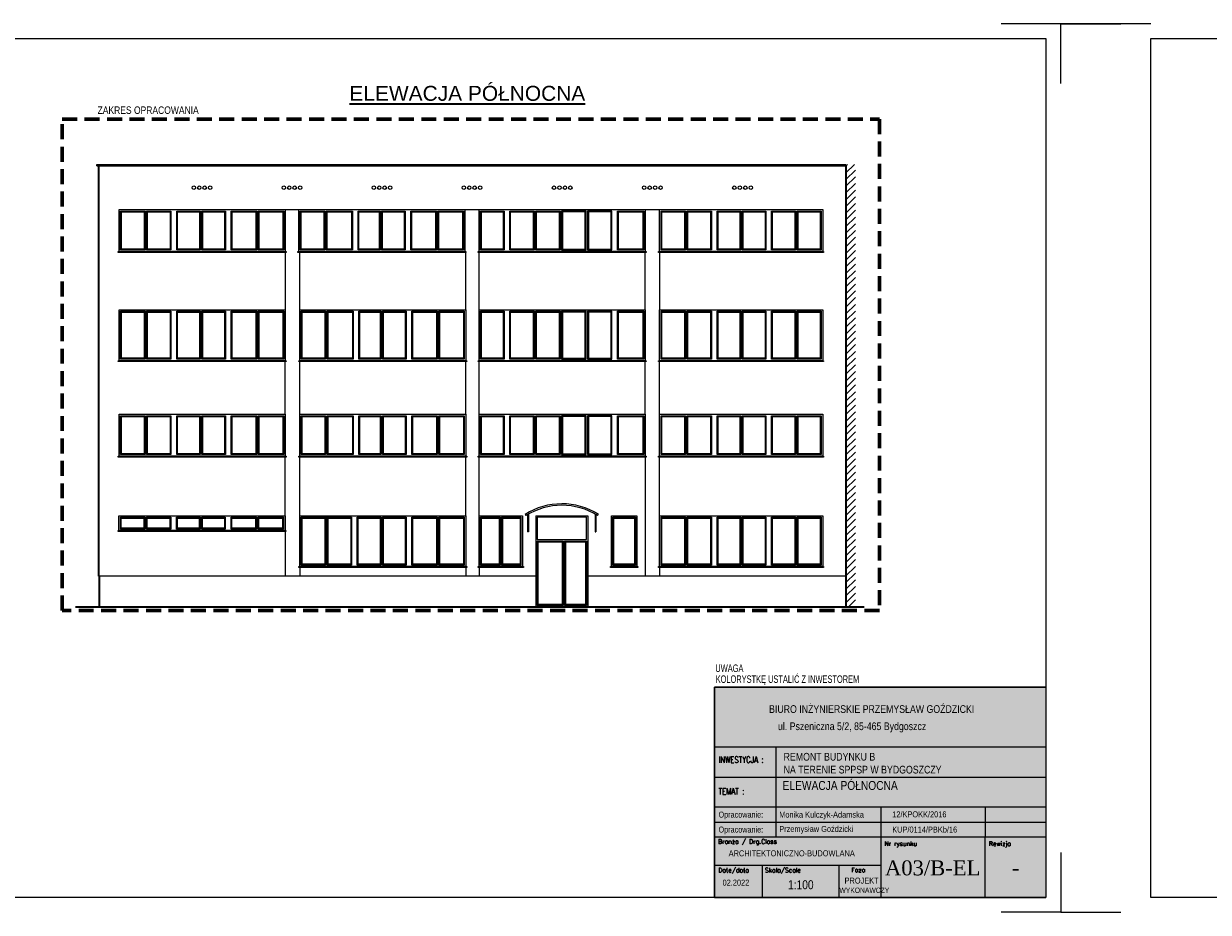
# Model space of a CAD drawing. Header units: millimetres. Extents: x 27795 to 86097, y -35443 to 41185.
# Tile 9 of 16: x 65832 to 69790, y -19731 to -16761. Entities that reach past the tile are written whole.
import ezdxf
from ezdxf.enums import TextEntityAlignment as Align

# ---------------------------------------------------------------- set-up
doc = ezdxf.new("R2010")
doc.units = ezdxf.units.MM
doc.linetypes.add('DASHEDX2', pattern=[1.5, 1, -0.5])
doc.layers.get('0').update_dxf_attribs({"lineweight": 18})
for name, color, linetype, lineweight in [('BA_txs', 2, 'Continuous', 18), ('M_Ramki do druku', 7, 'Continuous', 18), ('M_Ramki rysunków', 2, 'Continuous', 18), ('M_Teksty duże', 3, 'Continuous', 35), ('PG_PRZERYWANE_ŚREDNIE', 1, 'DASHEDX2', 18), ('PG_WIDOKOWE_CIENKIE', 1, 'Continuous', 18), ('PG_ŚCIANY_SŁUPY', 4, 'Continuous', 35), ('Przekrojowa', 60, 'Continuous', 18), ('TABC', 1, 'Continuous', 18), ('TABELKA', 7, 'Continuous', 18)]:
    doc.layers.add(name, color=color, linetype=linetype, lineweight=lineweight)
doc.styles.add('BIKTS', font='bikromsw.shx', dxfattribs={"width": 0.85})
doc.styles.add('MCAD_TD', font='arial.ttf')
doc.styles.add('ROMANC', font='times.ttf', dxfattribs={"height": 20})
doc.styles.add('ROMANS', font='bikromsw.shx', dxfattribs={"width": 0.8})
doc.styles.add('SIMPLEX', font='SIMPLEX')

# ---------------------------------------------------------------- blocks, each defined once
blk = doc.blocks.new('Znacznik_narozny')
at = {"layer": 'M_Ramki do druku', "lineweight": -2}
blk.add_lwpolyline([(0, -20), (0, 0), (20, 0)], dxfattribs=at)
blk = doc.blocks.new('A$C38c5ed0e')
at = {"true_color": 0xffffff}
h = blk.add_hatch(color=7, dxfattribs=at)
h.dxf.hatch_style = 1
h.paths.add_polyline_path([(1107.2, 702), (0, 702), (0, 0), (1107.2, 0)])
at = {"layer": 'Przekrojowa', "color": 18, "lineweight": 30, "true_color": 0x000000}
for p, q in [((0, 0), (0, 702)), ((0, 702), (1107.2, 702))]:
    blk.add_line(p, q, dxfattribs=at)
blk = doc.blocks.new('TAB-SP')
at = {"color": 18, "true_color": 0x000000}
for p, q in [((-5536, 0), (-5536, 3510)), ((-5536, 3510), (0, 3510)), ((0, 3510), (0, 0)), ((-4506, 2008), (-4506, 2508)), ((-5536, 2008), (0, 2008)), ((-4506, 1014), (-4506, 2025)), ((-2760, 1508), (-2760, 531)), ((-1014, 1508), (-1014, 1008)), ((-5520, 1258), (0, 1258)), ((0, 1008), (-5536, 1008)), ((-4506, 1008), (-4506, 1014)), ((-1014, 0), (-1014, 1008)), ((-5536, 0), (0, 0))]:
    blk.add_line(p, q, dxfattribs=at)
at = {"color": 18, "linetype": 'Continuous', "true_color": 0x000000}
for p, q in [((0, 2508), (-5536, 2508)), ((0, 1508), (-5536, 1508)), ((-2760, 531), (-5536, 531)), ((-4733, 0), (-4733, 531)), ((-3457, 0), (-3457, 531)), ((-2760, 531), (-2760, 0))]:
    blk.add_line(p, q, dxfattribs=at)
at = {"color": 18, "true_color": 0x000000, "style": 'ROMANS', "width": 0.711769}
for p, p2 in [((-5470, 1333), (-4691, 1333)), ((-5470, 1083), (-4691, 1083))]:
    blk.add_text('Opracowanie: ', height=100, dxfattribs=at).set_placement(p, p2, align=Align.FIT)
at = {"color": 18, "true_color": 0x000000, "style": 'BIKTS', "width": 0.85}
for tag, p, height in [('TEMAT1', (-4383, 1811), 150), ('TEMAT2', (-4383, 1591), 150), ('PROJEKTOWAł1', (-4383, 1336), 100), ('UPR.NR1', (-2569, 1341), 100), ('PROJEKTOWAŁ2', (-4383, 1086), 100), ('UPR.NR2', (-2569, 1091), 100), ('BRANżA', (-4783, 686), 100), ('DATA', (-5403, 196), 100), ('SKALA', (-4363, 136), 150), ('FAZA', (-3199, 242), 100), ('UPR.NR4', (-3378, 73), 100)]:
    blk.add_attdef(tag, p, '', height=height, dxfattribs=at)
at = {"color": 18, "true_color": 0x000000, "style": 'ROMANC'}
for tag, p in [('NR', (-2075, 368)), ('REWIZJA', (-508, 368))]:
    blk.add_attdef(tag, text='', height=250, dxfattribs=at).set_placement(p, align=Align.CENTER)
at = {"layer": 'TABC', "color": 18, "linetype": 'Continuous', "true_color": 0x000000, "style": 'SIMPLEX'}
for s, p in [('Branża / Drg.Class', (-5478, 896)), ('Nr rysunku', (-2700, 859)), ('Rewizja', (-954, 859)), ('Date/data', (-5475, 418)), ('Skala/Scale', (-4696, 418)), ('Faza', (-3252, 421))]:
    blk.add_text(s, height=74.6, dxfattribs=at).set_placement(p)
at = {"layer": 'TABELKA', "color": 18, "true_color": 0x000000}
for s, height, style, width, p in [('BIURO INŻYNIERSKIE PRZEMYSŁAW GOŹDZICKI', 128.93, 'BIKTS', 0.85, (-4626, 3082)), ('ul. Pszeniczna 5/2, 85-465 Bydgoszcz', 128.93, 'BIKTS', 0.85, (-4477, 2795)), ('REMONT BUDYNKU B', 128.93, 'BIKTS', 0.85, (-4383, 2285)), ('INWESTYCJA :', 105.6, 'SIMPLEX', 0.8, (-5470, 2248)), ('NA TERENIE SPPSP W BYDGOSZCZY', 128.93, 'BIKTS', 0.85, (-4383, 2070)), ('TEMAT :', 105.6, 'SIMPLEX', 0.8, (-5470, 1721))]:
    blk.add_text(s, height=height, dxfattribs=dict(at, style=style, width=width)).set_placement(p)

msp = doc.modelspace()

# ---------------------------------------------------------------- hatches: boundary and pattern name
at = {"layer": 'PG_WIDOKOWE_CIENKIE', "true_color": 0x000000}
h = msp.add_hatch(dxfattribs=at)
h.set_pattern_fill('ANSI31', color=18, scale=5)
h.set_pattern_definition([(45, (15302.196, 22724.202), (-11.22532, 11.22532), [])])
h.paths.add_polyline_path([(68610.71, -17230.94), (68578.94, -17230.94), (68578.94, -17235.94), (68578.94, -18709.94), (68610.71, -18709.94)])

# ---------------------------------------------------------------- linework, layer by layer
at = {"layer": 'M_Ramki do druku', "color": 18, "lineweight": -2, "true_color": 0x000000}
msp.add_line((69597.25, -16760.63), (69297.25, -16760.63), dxfattribs=at)
at = {"layer": 'M_Ramki rysunków', "color": 18, "true_color": 0x000000}
for points in [[(65397.25, -19680.63), (65397.25, -16810.63), (69247.25, -16810.63), (69247.25, -19680.63)], [(69597.25, -19680.63), (69597.25, -16810.63), (73447.25, -16810.63), (73447.25, -19680.63)]]:
    msp.add_lwpolyline(points, close=True, dxfattribs=at)
at = {"layer": 'PG_PRZERYWANE_ŚREDNIE', "color": 18, "lineweight": 60, "ltscale": 50, "true_color": 0x000000}
msp.add_lwpolyline([(65960.28, -17079.44), (68690.53, -17079.44), (68690.53, -18721.89), (65960.28, -18721.89)], close=True, dxfattribs=at)
at = {"layer": 'PG_WIDOKOWE_CIENKIE', "color": 18, "true_color": 0x000000}
for p, q in [((66076.39, -17230.94), (68578.94, -17230.94)), ((66076.39, -17235.94), (66076.39, -17230.94)), ((66076.39, -17235.94), (68578.94, -17235.94)), ((68578.94, -17235.94), (68578.94, -17230.94)), ((66705.39, -17381.94), (66750.89, -17381.94)), ((67305.89, -17381.94), (67353.14, -17381.94)), ((67908.14, -17381.94), (67956.14, -17381.94)), ((66705.39, -17524.94), (66705.39, -17716.94)), ((66753.89, -17716.94), (66753.89, -17524.94)), ((67308.89, -17716.94), (67308.89, -17524.94)), ((67353.14, -17716.94), (67353.14, -17524.94)), ((67908.14, -17716.94), (67908.14, -17524.94)), ((67956.14, -17524.94), (67956.14, -17716.94)), ((66705.39, -18065.94), (66705.39, -17889.94)), ((66753.89, -18065.94), (66753.89, -17889.94)), ((67308.89, -18065.94), (67308.89, -17889.94)), ((67353.14, -18065.94), (67353.14, -17889.94)), ((67908.14, -18065.94), (67908.14, -17889.94)), ((67956.14, -18065.94), (67956.14, -17889.94)), ((66704.89, -18404.94), (66704.89, -18208.94)), ((66753.89, -18404.94), (66753.89, -18208.94)), ((67308.89, -18404.94), (67308.89, -18208.94)), ((67353.14, -18404.94), (67353.14, -18208.94)), ((67908.14, -18208.94), (67908.14, -18607.11)), ((67956.14, -18404.94), (67956.14, -18208.94)), ((67507.09, -18400.51), (67509.73, -18404.75)), ((67515.5, -18401.27), (67515.5, -18458.52)), ((67518.61, -18399.49), (67518.61, -18458.52)), ((67740.66, -18399.44), (67740.66, -18458.52)), ((67743.77, -18401.23), (67743.77, -18458.52)), ((67749.12, -18404.44), (67751.76, -18400.2)), ((66758.89, -18409.94), (66927.39, -18409.94)), ((66840.64, -18409.94), (66845.64, -18409.94)), ((67420.14, -18412.94), (67420.14, -18566.94)), ((67423.14, -18409.94), (67423.14, -18569.94)), ((67428.14, -18409.94), (67428.14, -18569.94)), ((67431.14, -18412.94), (67431.14, -18566.94)), ((67542.39, -18404.94), (67542.39, -18709.94)), ((67542.39, -18404.94), (67716.89, -18404.94)), ((67716.89, -18404.94), (67716.89, -18709.94)), ((66704.89, -18457.94), (66704.89, -18607.11)), ((67518.61, -18458.52), (67515.5, -18458.52)), ((67740.66, -18458.52), (67743.77, -18458.52)), ((67631.14, -18492.94), (67631.14, -18701.94)), ((67634.14, -18489.94), (67634.14, -18704.94)), ((67639.14, -18489.94), (67639.14, -18704.94)), ((67642.14, -18492.94), (67642.14, -18701.94)), ((66753.89, -18577.94), (66753.89, -18607.11)), ((67308.89, -18577.94), (67308.89, -18607.11)), ((67353.14, -18577.94), (67353.14, -18607.11)), ((67956.14, -18577.94), (67956.14, -18607.11)), ((67542.39, -18607.11), (66081.39, -18607.11)), ((68578.94, -18607.11), (67716.89, -18607.11))]:
    msp.add_line(p, q, dxfattribs=at)
for points in [[(66150.39, -17381.94), (66705.39, -17381.94), (66705.39, -17521.94), (66150.39, -17521.94)], [(66155.39, -17386.94), (66237.14, -17386.94), (66237.14, -17516.94), (66155.39, -17516.94)], [(66158.39, -17389.94), (66234.14, -17389.94), (66234.14, -17513.94), (66158.39, -17513.94)], [(66242.14, -17386.94), (66323.89, -17386.94), (66323.89, -17516.94), (66242.14, -17516.94)], [(66245.14, -17389.94), (66320.89, -17389.94), (66320.89, -17513.94), (66245.14, -17513.94)], [(66342.89, -17386.94), (66421.89, -17386.94), (66421.89, -17516.94), (66342.89, -17516.94)], [(66345.89, -17389.94), (66418.89, -17389.94), (66418.89, -17513.94), (66345.89, -17513.94)], [(66426.89, -17386.94), (66505.89, -17386.94), (66505.89, -17516.94), (66426.89, -17516.94)], [(66429.89, -17389.94), (66502.89, -17389.94), (66502.89, -17513.94), (66429.89, -17513.94)], [(66524.89, -17386.94), (66610.14, -17386.94), (66610.14, -17516.94), (66524.89, -17516.94)], [(66527.89, -17389.94), (66607.14, -17389.94), (66607.14, -17513.94), (66527.89, -17513.94)], [(66615.14, -17386.94), (66700.39, -17386.94), (66700.39, -17516.94), (66615.14, -17516.94)], [(66618.14, -17389.94), (66697.39, -17389.94), (66697.39, -17513.94), (66618.14, -17513.94)], [(66750.89, -17381.94), (67305.89, -17381.94), (67305.89, -17521.94), (66750.89, -17521.94)], [(66755.89, -17386.94), (66837.64, -17386.94), (66837.64, -17516.94), (66755.89, -17516.94)], [(66758.89, -17389.94), (66834.64, -17389.94), (66834.64, -17513.94), (66758.89, -17513.94)], [(66842.64, -17386.94), (66929.89, -17386.94), (66929.89, -17516.94), (66842.64, -17516.94)], [(66845.64, -17389.94), (66926.89, -17389.94), (66926.89, -17513.94), (66845.64, -17513.94)], [(66948.89, -17386.94), (67022.39, -17386.94), (67022.39, -17516.94), (66948.89, -17516.94)], [(66951.89, -17389.94), (67019.39, -17389.94), (67019.39, -17513.94), (66951.89, -17513.94)], [(67027.39, -17386.94), (67106.39, -17386.94), (67106.39, -17516.94), (67027.39, -17516.94)], [(67030.39, -17389.94), (67103.39, -17389.94), (67103.39, -17513.94), (67030.39, -17513.94)], [(67125.39, -17386.94), (67210.64, -17386.94), (67210.64, -17516.94), (67125.39, -17516.94)], [(67128.39, -17389.94), (67207.64, -17389.94), (67207.64, -17513.94), (67128.39, -17513.94)], [(67215.64, -17386.94), (67300.89, -17386.94), (67300.89, -17516.94), (67215.64, -17516.94)], [(67218.64, -17389.94), (67297.89, -17389.94), (67297.89, -17513.94), (67218.64, -17513.94)], [(67353.14, -17381.94), (67908.14, -17381.94), (67908.14, -17521.94), (67353.14, -17521.94)], [(67358.14, -17386.94), (67436.64, -17386.94), (67436.64, -17516.94), (67358.14, -17516.94)], [(67361.14, -17389.94), (67433.64, -17389.94), (67433.64, -17513.94), (67361.14, -17513.94)], [(67455.64, -17386.94), (67537.26, -17386.94), (67537.26, -17516.94), (67455.64, -17516.94)], [(67458.64, -17389.94), (67534.26, -17389.94), (67534.26, -17513.94), (67458.64, -17513.94)], [(67542.26, -17386.94), (67623.89, -17386.94), (67623.89, -17516.94), (67542.26, -17516.94)], [(67545.26, -17389.94), (67620.89, -17389.94), (67620.89, -17513.94), (67545.26, -17513.94)], [(67710.51, -17386.94), (67628.89, -17386.94), (67628.89, -17516.94), (67710.51, -17516.94)], [(67707.51, -17389.94), (67631.89, -17389.94), (67631.89, -17513.94), (67707.51, -17513.94)], [(67797.14, -17386.94), (67715.51, -17386.94), (67715.51, -17516.94), (67797.14, -17516.94)], [(67794.14, -17389.94), (67718.51, -17389.94), (67718.51, -17513.94), (67794.14, -17513.94)], [(67816.14, -17386.94), (67903.14, -17386.94), (67903.14, -17516.94), (67816.14, -17516.94)], [(67819.14, -17389.94), (67900.14, -17389.94), (67900.14, -17513.94), (67819.14, -17513.94)], [(67956.14, -17381.94), (68501.14, -17381.94), (68501.14, -17521.94), (67956.14, -17521.94)], [(67961.14, -17386.94), (68042.89, -17386.94), (68042.89, -17516.94), (67961.14, -17516.94)], [(67964.14, -17389.94), (68039.89, -17389.94), (68039.89, -17513.94), (67964.14, -17513.94)], [(68047.89, -17386.94), (68129.64, -17386.94), (68129.64, -17516.94), (68047.89, -17516.94)], [(68050.89, -17389.94), (68126.64, -17389.94), (68126.64, -17513.94), (68050.89, -17513.94)], [(68148.64, -17386.94), (68227.64, -17386.94), (68227.64, -17516.94), (68148.64, -17516.94)], [(68151.64, -17389.94), (68224.64, -17389.94), (68224.64, -17513.94), (68151.64, -17513.94)], [(68232.64, -17386.94), (68311.64, -17386.94), (68311.64, -17516.94), (68232.64, -17516.94)], [(68235.64, -17389.94), (68308.64, -17389.94), (68308.64, -17513.94), (68235.64, -17513.94)], [(68330.64, -17386.94), (68410.89, -17386.94), (68410.89, -17516.94), (68330.64, -17516.94)], [(68333.64, -17389.94), (68407.89, -17389.94), (68407.89, -17513.94), (68333.64, -17513.94)], [(68415.89, -17386.94), (68496.14, -17386.94), (68496.14, -17516.94), (68415.89, -17516.94)], [(68418.89, -17389.94), (68493.14, -17389.94), (68493.14, -17513.94), (68418.89, -17513.94)], [(66147.39, -17521.94), (66708.39, -17521.94), (66708.39, -17524.94), (66147.39, -17524.94)], [(66747.89, -17521.94), (67308.89, -17521.94), (67308.89, -17524.94), (66747.89, -17524.94)], [(67350.14, -17521.94), (67911.14, -17521.94), (67911.14, -17524.94), (67350.14, -17524.94)], [(67953.14, -17521.94), (68504.14, -17521.94), (68504.14, -17524.94), (67953.14, -17524.94)], [(66150.39, -17716.94), (66705.39, -17716.94), (66705.39, -17886.94), (66150.39, -17886.94)], [(66155.39, -17721.94), (66237.14, -17721.94), (66237.14, -17881.94), (66155.39, -17881.94)], [(66158.39, -17724.94), (66234.14, -17724.94), (66234.14, -17878.94), (66158.39, -17878.94)], [(66242.14, -17721.94), (66323.89, -17721.94), (66323.89, -17881.94), (66242.14, -17881.94)], [(66245.14, -17724.94), (66320.89, -17724.94), (66320.89, -17878.94), (66245.14, -17878.94)], [(66342.89, -17721.94), (66421.89, -17721.94), (66421.89, -17881.94), (66342.89, -17881.94)], [(66345.89, -17724.94), (66418.89, -17724.94), (66418.89, -17878.94), (66345.89, -17878.94)], [(66426.89, -17721.94), (66505.89, -17721.94), (66505.89, -17881.94), (66426.89, -17881.94)], [(66429.89, -17724.94), (66502.89, -17724.94), (66502.89, -17878.94), (66429.89, -17878.94)], [(66524.89, -17721.94), (66610.14, -17721.94), (66610.14, -17881.94), (66524.89, -17881.94)], [(66527.89, -17724.94), (66607.14, -17724.94), (66607.14, -17878.94), (66527.89, -17878.94)], [(66615.14, -17721.94), (66700.39, -17721.94), (66700.39, -17881.94), (66615.14, -17881.94)], [(66618.14, -17724.94), (66697.39, -17724.94), (66697.39, -17878.94), (66618.14, -17878.94)], [(66753.89, -17716.94), (67308.89, -17716.94), (67308.89, -17886.94), (66753.89, -17886.94)], [(66758.89, -17721.94), (66840.64, -17721.94), (66840.64, -17881.94), (66758.89, -17881.94)], [(66761.89, -17724.94), (66837.64, -17724.94), (66837.64, -17878.94), (66761.89, -17878.94)], [(66845.64, -17721.94), (66932.89, -17721.94), (66932.89, -17881.94), (66845.64, -17881.94)], [(66848.64, -17724.94), (66929.89, -17724.94), (66929.89, -17878.94), (66848.64, -17878.94)], [(66951.89, -17721.94), (67025.39, -17721.94), (67025.39, -17881.94), (66951.89, -17881.94)], [(66954.89, -17724.94), (67022.39, -17724.94), (67022.39, -17878.94), (66954.89, -17878.94)], [(67030.39, -17721.94), (67109.39, -17721.94), (67109.39, -17881.94), (67030.39, -17881.94)], [(67033.39, -17724.94), (67106.39, -17724.94), (67106.39, -17878.94), (67033.39, -17878.94)], [(67128.39, -17721.94), (67213.64, -17721.94), (67213.64, -17881.94), (67128.39, -17881.94)], [(67131.39, -17724.94), (67210.64, -17724.94), (67210.64, -17878.94), (67131.39, -17878.94)], [(67218.64, -17721.94), (67303.89, -17721.94), (67303.89, -17881.94), (67218.64, -17881.94)], [(67221.64, -17724.94), (67300.89, -17724.94), (67300.89, -17878.94), (67221.64, -17878.94)], [(67353.14, -17716.94), (67908.14, -17716.94), (67908.14, -17886.94), (67353.14, -17886.94)], [(67358.14, -17721.94), (67436.64, -17721.94), (67436.64, -17881.94), (67358.14, -17881.94)], [(67361.14, -17724.94), (67433.64, -17724.94), (67433.64, -17878.94), (67361.14, -17878.94)], [(67455.64, -17721.94), (67537.26, -17721.94), (67537.26, -17881.94), (67455.64, -17881.94)], [(67458.64, -17724.94), (67534.26, -17724.94), (67534.26, -17878.94), (67458.64, -17878.94)], [(67542.26, -17721.94), (67623.89, -17721.94), (67623.89, -17881.94), (67542.26, -17881.94)], [(67545.26, -17724.94), (67620.89, -17724.94), (67620.89, -17878.94), (67545.26, -17878.94)], [(67710.51, -17721.94), (67628.89, -17721.94), (67628.89, -17881.94), (67710.51, -17881.94)], [(67707.51, -17724.94), (67631.89, -17724.94), (67631.89, -17878.94), (67707.51, -17878.94)], [(67797.14, -17721.94), (67715.51, -17721.94), (67715.51, -17881.94), (67797.14, -17881.94)], [(67794.14, -17724.94), (67718.51, -17724.94), (67718.51, -17878.94), (67794.14, -17878.94)], [(67816.14, -17721.94), (67903.14, -17721.94), (67903.14, -17881.94), (67816.14, -17881.94)], [(67819.14, -17724.94), (67900.14, -17724.94), (67900.14, -17878.94), (67819.14, -17878.94)], [(67956.14, -17716.94), (68501.14, -17716.94), (68501.14, -17886.94), (67956.14, -17886.94)], [(67961.14, -17721.94), (68042.89, -17721.94), (68042.89, -17881.94), (67961.14, -17881.94)], [(67964.14, -17724.94), (68039.89, -17724.94), (68039.89, -17878.94), (67964.14, -17878.94)], [(68047.89, -17721.94), (68129.64, -17721.94), (68129.64, -17881.94), (68047.89, -17881.94)], [(68050.89, -17724.94), (68126.64, -17724.94), (68126.64, -17878.94), (68050.89, -17878.94)], [(68148.64, -17721.94), (68227.64, -17721.94), (68227.64, -17881.94), (68148.64, -17881.94)], [(68151.64, -17724.94), (68224.64, -17724.94), (68224.64, -17878.94), (68151.64, -17878.94)], [(68232.64, -17721.94), (68311.64, -17721.94), (68311.64, -17881.94), (68232.64, -17881.94)], [(68235.64, -17724.94), (68308.64, -17724.94), (68308.64, -17878.94), (68235.64, -17878.94)], [(68330.64, -17721.94), (68410.89, -17721.94), (68410.89, -17881.94), (68330.64, -17881.94)], [(68333.64, -17724.94), (68407.89, -17724.94), (68407.89, -17878.94), (68333.64, -17878.94)], [(68415.89, -17721.94), (68496.14, -17721.94), (68496.14, -17881.94), (68415.89, -17881.94)], [(68418.89, -17724.94), (68493.14, -17724.94), (68493.14, -17878.94), (68418.89, -17878.94)], [(66147.39, -17886.94), (66708.39, -17886.94), (66708.39, -17889.94), (66147.39, -17889.94)], [(66750.89, -17886.94), (67311.89, -17886.94), (67311.89, -17889.94), (66750.89, -17889.94)], [(67350.14, -17886.94), (67911.14, -17886.94), (67911.14, -17889.94), (67350.14, -17889.94)], [(67953.14, -17886.94), (68504.14, -17886.94), (68504.14, -17889.94), (67953.14, -17889.94)], [(66150.39, -18065.94), (66705.39, -18065.94), (66705.39, -18205.94), (66150.39, -18205.94)], [(66155.39, -18070.94), (66237.14, -18070.94), (66237.14, -18200.94), (66155.39, -18200.94)], [(66158.39, -18073.94), (66234.14, -18073.94), (66234.14, -18197.94), (66158.39, -18197.94)], [(66242.14, -18070.94), (66323.89, -18070.94), (66323.89, -18200.94), (66242.14, -18200.94)], [(66245.14, -18073.94), (66320.89, -18073.94), (66320.89, -18197.94), (66245.14, -18197.94)], [(66342.89, -18070.94), (66421.89, -18070.94), (66421.89, -18200.94), (66342.89, -18200.94)], [(66345.89, -18073.94), (66418.89, -18073.94), (66418.89, -18197.94), (66345.89, -18197.94)], [(66426.89, -18070.94), (66505.89, -18070.94), (66505.89, -18200.94), (66426.89, -18200.94)], [(66429.89, -18073.94), (66502.89, -18073.94), (66502.89, -18197.94), (66429.89, -18197.94)], [(66524.89, -18070.94), (66610.14, -18070.94), (66610.14, -18200.94), (66524.89, -18200.94)], [(66527.89, -18073.94), (66607.14, -18073.94), (66607.14, -18197.94), (66527.89, -18197.94)], [(66615.14, -18070.94), (66700.39, -18070.94), (66700.39, -18200.94), (66615.14, -18200.94)], [(66618.14, -18073.94), (66697.39, -18073.94), (66697.39, -18197.94), (66618.14, -18197.94)], [(66753.89, -18065.94), (67308.89, -18065.94), (67308.89, -18205.94), (66753.89, -18205.94)], [(66758.89, -18070.94), (66840.64, -18070.94), (66840.64, -18200.94), (66758.89, -18200.94)], [(66761.89, -18073.94), (66837.64, -18073.94), (66837.64, -18197.94), (66761.89, -18197.94)], [(66845.64, -18070.94), (66932.89, -18070.94), (66932.89, -18200.94), (66845.64, -18200.94)], [(66848.64, -18073.94), (66929.89, -18073.94), (66929.89, -18197.94), (66848.64, -18197.94)], [(66951.89, -18070.94), (67025.39, -18070.94), (67025.39, -18200.94), (66951.89, -18200.94)], [(66954.89, -18073.94), (67022.39, -18073.94), (67022.39, -18197.94), (66954.89, -18197.94)], [(67030.39, -18070.94), (67109.39, -18070.94), (67109.39, -18200.94), (67030.39, -18200.94)], [(67033.39, -18073.94), (67106.39, -18073.94), (67106.39, -18197.94), (67033.39, -18197.94)], [(67128.39, -18070.94), (67213.64, -18070.94), (67213.64, -18200.94), (67128.39, -18200.94)], [(67131.39, -18073.94), (67210.64, -18073.94), (67210.64, -18197.94), (67131.39, -18197.94)], [(67218.64, -18070.94), (67303.89, -18070.94), (67303.89, -18200.94), (67218.64, -18200.94)], [(67221.64, -18073.94), (67300.89, -18073.94), (67300.89, -18197.94), (67221.64, -18197.94)], [(67353.14, -18065.94), (67908.14, -18065.94), (67908.14, -18205.94), (67353.14, -18205.94)], [(67358.14, -18070.94), (67436.64, -18070.94), (67436.64, -18200.94), (67358.14, -18200.94)], [(67361.14, -18073.94), (67433.64, -18073.94), (67433.64, -18197.94), (67361.14, -18197.94)], [(67455.64, -18070.94), (67537.26, -18070.94), (67537.26, -18200.94), (67455.64, -18200.94)], [(67458.64, -18073.94), (67534.26, -18073.94), (67534.26, -18197.94), (67458.64, -18197.94)], [(67542.26, -18070.94), (67623.89, -18070.94), (67623.89, -18200.94), (67542.26, -18200.94)], [(67545.26, -18073.94), (67620.89, -18073.94), (67620.89, -18197.94), (67545.26, -18197.94)], [(67710.51, -18070.94), (67628.89, -18070.94), (67628.89, -18200.94), (67710.51, -18200.94)], [(67707.51, -18073.94), (67631.89, -18073.94), (67631.89, -18197.94), (67707.51, -18197.94)], [(67797.14, -18070.94), (67715.51, -18070.94), (67715.51, -18200.94), (67797.14, -18200.94)], [(67794.14, -18073.94), (67718.51, -18073.94), (67718.51, -18197.94), (67794.14, -18197.94)], [(67816.14, -18070.94), (67903.14, -18070.94), (67903.14, -18200.94), (67816.14, -18200.94)], [(67819.14, -18073.94), (67900.14, -18073.94), (67900.14, -18197.94), (67819.14, -18197.94)], [(67956.14, -18065.94), (68501.14, -18065.94), (68501.14, -18205.94), (67956.14, -18205.94)], [(67961.14, -18070.94), (68042.89, -18070.94), (68042.89, -18200.94), (67961.14, -18200.94)], [(67964.14, -18073.94), (68039.89, -18073.94), (68039.89, -18197.94), (67964.14, -18197.94)], [(68047.89, -18070.94), (68129.64, -18070.94), (68129.64, -18200.94), (68047.89, -18200.94)], [(68050.89, -18073.94), (68126.64, -18073.94), (68126.64, -18197.94), (68050.89, -18197.94)], [(68148.64, -18070.94), (68227.64, -18070.94), (68227.64, -18200.94), (68148.64, -18200.94)], [(68151.64, -18073.94), (68224.64, -18073.94), (68224.64, -18197.94), (68151.64, -18197.94)], [(68232.64, -18070.94), (68311.64, -18070.94), (68311.64, -18200.94), (68232.64, -18200.94)], [(68235.64, -18073.94), (68308.64, -18073.94), (68308.64, -18197.94), (68235.64, -18197.94)], [(68330.64, -18070.94), (68410.89, -18070.94), (68410.89, -18200.94), (68330.64, -18200.94)], [(68333.64, -18073.94), (68407.89, -18073.94), (68407.89, -18197.94), (68333.64, -18197.94)], [(68415.89, -18070.94), (68496.14, -18070.94), (68496.14, -18200.94), (68415.89, -18200.94)], [(68418.89, -18073.94), (68493.14, -18073.94), (68493.14, -18197.94), (68418.89, -18197.94)], [(66147.47, -18205.94), (66708.47, -18205.94), (66708.47, -18208.94), (66147.47, -18208.94)], [(66750.89, -18205.94), (67311.89, -18205.94), (67311.89, -18208.94), (66750.89, -18208.94)], [(67350.14, -18205.94), (67911.14, -18205.94), (67911.14, -18208.94), (67350.14, -18208.94)], [(67953.14, -18205.94), (68504.14, -18205.94), (68504.14, -18208.94), (67953.14, -18208.94)], [(66149.89, -18404.94), (66704.89, -18404.94), (66704.89, -18454.94), (66149.89, -18454.94)], [(66154.89, -18409.94), (66236.64, -18409.94), (66236.64, -18449.94), (66154.89, -18449.94)], [(66157.89, -18412.94), (66233.64, -18412.94), (66233.64, -18446.94), (66157.89, -18446.94)], [(66241.64, -18409.94), (66323.39, -18409.94), (66323.39, -18449.94), (66241.64, -18449.94)], [(66244.64, -18412.94), (66320.39, -18412.94), (66320.39, -18446.94), (66244.64, -18446.94)], [(66342.39, -18409.94), (66421.39, -18409.94), (66421.39, -18449.94), (66342.39, -18449.94)], [(66345.39, -18412.94), (66418.39, -18412.94), (66418.39, -18446.94), (66345.39, -18446.94)], [(66426.39, -18409.94), (66505.39, -18409.94), (66505.39, -18449.94), (66426.39, -18449.94)], [(66429.39, -18412.94), (66502.39, -18412.94), (66502.39, -18446.94), (66429.39, -18446.94)], [(66524.39, -18409.94), (66609.64, -18409.94), (66609.64, -18449.94), (66524.39, -18449.94)], [(66527.39, -18412.94), (66606.64, -18412.94), (66606.64, -18446.94), (66527.39, -18446.94)], [(66614.64, -18409.94), (66699.89, -18409.94), (66699.89, -18449.94), (66614.64, -18449.94)], [(66617.64, -18412.94), (66696.89, -18412.94), (66696.89, -18446.94), (66617.64, -18446.94)], [(66753.89, -18404.94), (67308.89, -18404.94), (67308.89, -18574.94), (66753.89, -18574.94)], [(66758.89, -18409.94), (66840.64, -18409.94), (66840.64, -18569.94), (66758.89, -18569.94)], [(66761.89, -18412.94), (66837.64, -18412.94), (66837.64, -18566.94), (66761.89, -18566.94)], [(66845.64, -18409.94), (66927.39, -18409.94), (66927.39, -18569.94), (66845.64, -18569.94)], [(66848.64, -18412.94), (66924.39, -18412.94), (66924.39, -18566.94), (66848.64, -18566.94)], [(66946.39, -18409.94), (67025.39, -18409.94), (67025.39, -18569.94), (66946.39, -18569.94)], [(66949.39, -18412.94), (67022.39, -18412.94), (67022.39, -18566.94), (66949.39, -18566.94)], [(67030.39, -18409.94), (67109.39, -18409.94), (67109.39, -18569.94), (67030.39, -18569.94)], [(67033.39, -18412.94), (67106.39, -18412.94), (67106.39, -18566.94), (67033.39, -18566.94)], [(67128.39, -18409.94), (67213.64, -18409.94), (67213.64, -18569.94), (67128.39, -18569.94)], [(67131.39, -18412.94), (67210.64, -18412.94), (67210.64, -18566.94), (67131.39, -18566.94)], [(67218.64, -18409.94), (67303.89, -18409.94), (67303.89, -18569.94), (67218.64, -18569.94)], [(67221.64, -18412.94), (67300.89, -18412.94), (67300.89, -18566.94), (67221.64, -18566.94)], [(67353.14, -18404.94), (67498.14, -18404.94), (67498.14, -18574.94), (67353.14, -18574.94)], [(67547.39, -18484.94), (67711.89, -18484.94), (67711.89, -18409.94), (67547.39, -18409.94)], [(67795.39, -18404.94), (67880.39, -18404.94), (67880.39, -18574.94), (67795.39, -18574.94)], [(67800.39, -18409.94), (67875.39, -18409.94), (67875.39, -18569.94), (67800.39, -18569.94)], [(67803.39, -18412.94), (67872.39, -18412.94), (67872.39, -18566.94), (67803.39, -18566.94)], [(67956.14, -18404.94), (68501.14, -18404.94), (68501.14, -18574.94), (67956.14, -18574.94)], [(67961.14, -18409.94), (68042.89, -18409.94), (68042.89, -18569.94), (67961.14, -18569.94)], [(67964.14, -18412.94), (68039.89, -18412.94), (68039.89, -18566.94), (67964.14, -18566.94)], [(68047.89, -18409.94), (68129.64, -18409.94), (68129.64, -18569.94), (68047.89, -18569.94)], [(68050.89, -18412.94), (68126.64, -18412.94), (68126.64, -18566.94), (68050.89, -18566.94)], [(68148.64, -18409.94), (68227.64, -18409.94), (68227.64, -18569.94), (68148.64, -18569.94)], [(68151.64, -18412.94), (68224.64, -18412.94), (68224.64, -18566.94), (68151.64, -18566.94)], [(68232.64, -18409.94), (68311.64, -18409.94), (68311.64, -18569.94), (68232.64, -18569.94)], [(68235.64, -18412.94), (68308.64, -18412.94), (68308.64, -18566.94), (68235.64, -18566.94)], [(68330.64, -18409.94), (68410.89, -18409.94), (68410.89, -18569.94), (68330.64, -18569.94)], [(68333.64, -18412.94), (68407.89, -18412.94), (68407.89, -18566.94), (68333.64, -18566.94)], [(68415.89, -18409.94), (68496.14, -18409.94), (68496.14, -18569.94), (68415.89, -18569.94)], [(68418.89, -18412.94), (68493.14, -18412.94), (68493.14, -18566.94), (68418.89, -18566.94)], [(66146.89, -18454.94), (66707.89, -18454.94), (66707.89, -18457.94), (66146.89, -18457.94)], [(66750.89, -18574.94), (67311.89, -18574.94), (67311.89, -18577.94), (66750.89, -18577.94)], [(67350.14, -18574.94), (67501.14, -18574.94), (67501.14, -18577.94), (67350.14, -18577.94)], [(67792.39, -18574.94), (67883.39, -18574.94), (67883.39, -18577.94), (67792.39, -18577.94)], [(67953.14, -18574.94), (68504.14, -18574.94), (68504.14, -18577.94), (67953.14, -18577.94)]]:
    msp.add_lwpolyline(points, close=True, dxfattribs=at)
for points in [[(67423.14, -18569.94), (67358.14, -18569.94), (67358.14, -18409.94), (67423.14, -18409.94)], [(67420.14, -18566.94), (67361.14, -18566.94), (67361.14, -18412.94), (67420.14, -18412.94)], [(67428.14, -18409.94), (67493.14, -18409.94), (67493.14, -18569.94), (67428.14, -18569.94)], [(67431.14, -18412.94), (67490.14, -18412.94), (67490.14, -18566.94), (67431.14, -18566.94)], [(67634.14, -18704.94), (67547.39, -18704.94), (67547.39, -18489.94), (67634.14, -18489.94)], [(67631.14, -18701.94), (67550.39, -18701.94), (67550.39, -18492.94), (67631.14, -18492.94)], [(67639.14, -18489.94), (67711.89, -18489.94), (67711.89, -18704.94), (67639.14, -18704.94)], [(67642.14, -18492.94), (67708.89, -18492.94), (67708.89, -18701.94), (67642.14, -18701.94)]]:
    msp.add_lwpolyline(points, dxfattribs=at)
for centre in [(66399.98, -17308.94), (66418.29, -17308.94), (66436.6, -17308.94), (66454.91, -17308.94), (66700.67, -17308.94), (66718.98, -17308.94), (66737.29, -17308.94), (66755.6, -17308.94), (67001.36, -17308.94), (67019.67, -17308.94), (67037.98, -17308.94), (67056.29, -17308.94), (67302.04, -17308.94), (67320.35, -17308.94), (67338.67, -17308.94), (67356.98, -17308.94), (67603.36, -17308.94), (67621.67, -17308.94), (67639.98, -17308.94), (67658.29, -17308.94), (67904.67, -17308.94), (67922.98, -17308.94), (67941.29, -17308.94), (67959.6, -17308.94), (68205.98, -17308.94), (68224.29, -17308.94), (68242.6, -17308.94), (68260.91, -17308.94)]:
    msp.add_circle(centre, 5.84, dxfattribs=at)
for radius in [231.5, 226.5]:
    msp.add_arc((67629.67, -18596.89), radius, 58.17309, 121.97427, dxfattribs=at)
at = {"layer": 'PG_ŚCIANY_SŁUPY', "color": 18, "true_color": 0x000000}
for p, q in [((66081.39, -17235.94), (66081.39, -18607.11)), ((68578.94, -17235.94), (68578.94, -18709.94)), ((66085.39, -18607.11), (66081.39, -18607.11)), ((66085.39, -18709.94), (66085.39, -18607.11)), ((66004.84, -18709.94), (68639.67, -18709.94))]:
    msp.add_line(p, q, dxfattribs=at)

# ---------------------------------------------------------------- block references
at = {"color": 18, "true_color": 0x000000}
ref = msp.add_blockref('TAB-SP', (69247.25, -19680.63), dxfattribs=dict(at, xscale=0.1999999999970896, yscale=0.1999999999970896, zscale=0.1999999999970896))
ref.add_attrib('TEMAT1', 'ELEWACJA PÓŁNOCNA', (68367.32, -19321.66), dxfattribs={"color": 250, "height": 30, "style": 'BIKTS', "width": 0.85})
ref.add_attrib('PROJEKTOWAł1', 'Przemysław Goździcki', (68356.04, -19461.93), dxfattribs={"color": 250, "height": 20, "style": 'BIKTS', "width": 0.85})
ref.add_attrib('UPR.NR1', 'KUP/0114/PBKb/16', (68733.51, -19463.95), dxfattribs={"color": 250, "height": 20, "style": 'BIKTS', "width": 0.85})
ref.add_attrib('PROJEKTOWAł2', 'Monika Kulczyk-Adamska', (68356.04, -19414.09), dxfattribs={"color": 250, "height": 20, "style": 'BIKTS', "width": 0.85})
ref.add_attrib('UPR.NR2', '12/KPOKK/2016', (68733.51, -19413.15), dxfattribs={"color": 250, "height": 20, "style": 'BIKTS', "width": 0.85})
ref.add_attrib('UPR.NR4', 'WYKONAWCZY', (68557.03, -19665.95), dxfattribs={"color": 250, "height": 18, "style": 'BIKTS', "width": 0.75})
ref.add_attrib('BRANżA', 'ARCHITEKTONICZNO-BUDOWLANA', (68187.03, -19543.37), dxfattribs={"color": 250, "height": 20, "style": 'BIKTS', "width": 0.85})
ref.add_attrib('DATA', '02.2022', (68166.61, -19641.37), dxfattribs={"color": 250, "height": 20, "style": 'BIKTS', "width": 0.85})
ref.add_attrib('SKALA', '1:100', (68385.43, -19653.37), dxfattribs={"color": 250, "height": 30, "style": 'BIKTS', "width": 0.85})
ref.add_attrib('FAZA', 'PROJEKT ', (68574.21, -19634.56), dxfattribs={"color": 250, "height": 20, "style": 'BIKTS', "width": 0.85})
ref.add_attrib('NR', 'A03/B-EL', dxfattribs={"color": 250, "height": 50, "style": 'ROMANC'}).set_placement((68868.65, -19607.08), align=Align.CENTER)
ref.add_attrib('REWIZJA', '-', dxfattribs={"color": 250, "height": 50, "style": 'ROMANC'}).set_placement((69145.55, -19607.08), align=Align.CENTER)
at = {"layer": 'M_Ramki do druku', "color": 18, "lineweight": -2, "true_color": 0x000000, "yscale": 10, "zscale": 10}
for xscale in [-10, 10]:
    msp.add_blockref('Znacznik_narozny', (69297.25, -16760.63), dxfattribs=dict(at, xscale=xscale))
at = {"layer": 'M_Ramki do druku', "color": 18, "lineweight": -2, "true_color": 0x000000, "yscale": 10, "zscale": 10, "rotation": 180}
for xscale in [10, -10]:
    msp.add_blockref('Znacznik_narozny', (69297.25, -19730.63), dxfattribs=dict(at, xscale=xscale))
at = {"layer": 'PG_WIDOKOWE_CIENKIE', "color": 18, "lineweight": 30, "true_color": 0x000000}
msp.add_blockref('A$C38c5ed0e', (68140.03, -19680.63), dxfattribs=at)

# ---------------------------------------------------------------- texts
at = {"layer": 'BA_txs', "color": 18, "true_color": 0x000000, "style": 'BIKTS'}
for s, width, p in [('ZAKRES OPRACOWANIA', 0.85, (66078.66, -17062.11)), ('UWAGA', 0.65, (68142.63, -18927.35)), ('KOLORYSTKĘ USTALIĆ Z INWESTOREM', 0.65, (68143.69, -18963.76))]:
    msp.add_text(s, height=25, dxfattribs=dict(at, width=width)).set_placement(p)
at = {"layer": 'M_Teksty duże', "color": 18, "true_color": 0x000000, "style": 'MCAD_TD'}
msp.add_text('%%UELEWACJA PÓŁNOCNA', height=50, dxfattribs=at).set_placement((66920.07, -17018.41))

doc.saveas('drawing.dxf')
